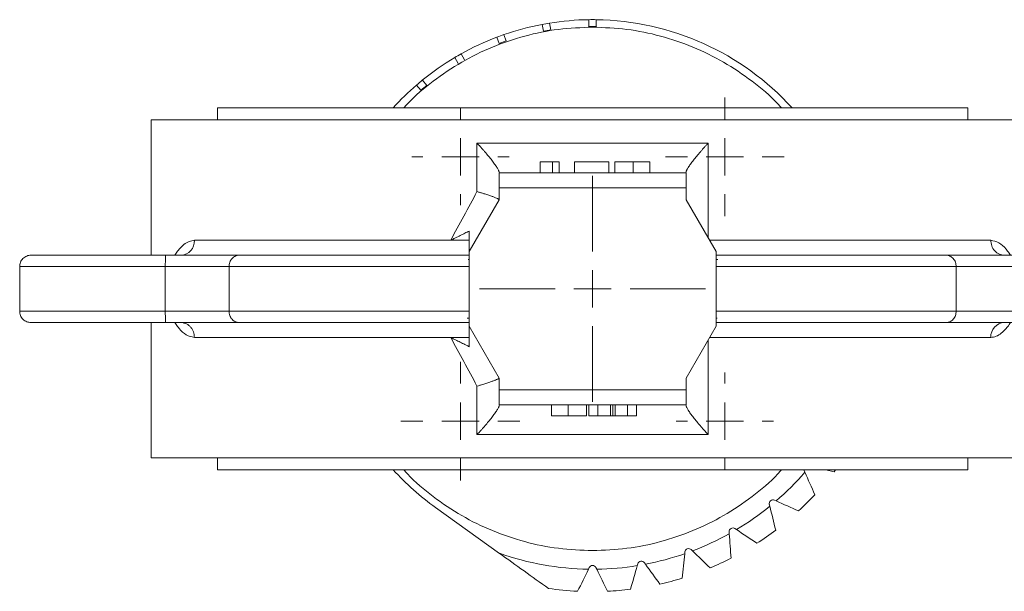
# Model space of a CAD drawing. Header units: millimetres. Extents: x 16 to 396, y -32 to 383.
# Tile 1 of 9: x 26 to 157, y -32 to 45. Entities that reach past the tile are written whole.
import ezdxf

# ---------------------------------------------------------------- set-up
doc = ezdxf.new("R2010")
doc.units = ezdxf.units.MM

# ---------------------------------------------------------------- blocks, each defined once
blk = doc.blocks.new('SW_CENTERMARKSYMBOL_3')
at = {"color": 0, "linetype": 'Continuous', "lineweight": 0}
for p, q in [((0, 5), (0, 7.935)), ((0, 0), (0, 2.5)), ((-5, 0), (-7.935, 0)), ((0, 0), (-2.5, 0)), ((0, 0), (0, -2.5)), ((0, 0), (2.5, 0)), ((5, 0), (7.935, 0)), ((0, -5), (0, -7.935))]:
    blk.add_line(p, q, dxfattribs=at)
blk = doc.blocks.new('SW_CENTERMARKSYMBOL_4')
at = {"color": 0, "linetype": 'Continuous', "lineweight": 0}
for p, q in [((0, 5), (0, 15.1)), ((0, 0), (0, 2.5)), ((-5, 0), (-15.1, 0)), ((0, 0), (-2.5, 0)), ((0, 0), (0, -2.5)), ((0, 0), (2.5, 0)), ((5, 0), (15.1, 0)), ((0, -5), (0, -15.1))]:
    blk.add_line(p, q, dxfattribs=at)
blk = doc.blocks.new('SW_CENTERMARKSYMBOL_5')
at = {"color": 0, "linetype": 'Continuous', "lineweight": 0}
for p, q in [((0, 5), (0, 6.5)), ((0, 0), (0, 2.5)), ((-5, 0), (-6.5, 0)), ((0, 0), (-2.5, 0)), ((0, 0), (0, -2.5)), ((0, 0), (2.5, 0)), ((5, 0), (6.5, 0)), ((0, -5), (0, -6.5))]:
    blk.add_line(p, q, dxfattribs=at)
blk = doc.blocks.new('SW_CENTERMARKSYMBOL_6')
at = {"color": 0, "linetype": 'Continuous', "lineweight": 0}
for p, q in [((0, 5), (0, 7.935)), ((0, 0), (0, 2.5)), ((-5, 0), (-7.935, 0)), ((0, 0), (-2.5, 0)), ((0, 0), (0, -2.5)), ((0, 0), (2.5, 0)), ((5, 0), (7.935, 0)), ((0, -5), (0, -7.935))]:
    blk.add_line(p, q, dxfattribs=at)
blk = doc.blocks.new('SW_CENTERMARKSYMBOL_7')
at = {"color": 0, "linetype": 'Continuous', "lineweight": 0}
for p, q in [((0, 5), (0, 6.5)), ((0, 0), (0, 2.5)), ((-5, 0), (-6.5, 0)), ((0, 0), (-2.5, 0)), ((0, 0), (0, -2.5)), ((0, 0), (2.5, 0)), ((5, 0), (6.5, 0)), ((0, -5), (0, -6.5))]:
    blk.add_line(p, q, dxfattribs=at)

msp = doc.modelspace()

# ---------------------------------------------------------------- linework, layer by layer
at = {"color": 7, "linetype": 'Continuous', "lineweight": 15}
for p, q in [((95.59, 43.95), (95.75, 43.06)), ((96.73, 43.24), (96.58, 44.12)), ((101.83, 44.58), (101.83, 43.68)), ((101.83, 43.68), (102.83, 43.68)), ((102.83, 43.68), (102.83, 44.58)), ((89.55, 42.24), (89.86, 41.4)), ((90.8, 41.74), (90.49, 42.58)), ((95.75, 43.06), (96.73, 43.24)), ((89.86, 41.4), (90.8, 41.74)), ((83.9, 39.51), (84.35, 38.73)), ((85.22, 39.23), (84.77, 40.01)), ((78.81, 35.84), (79.39, 35.15)), ((79.39, 35.15), (80.16, 35.79)), ((80.16, 35.79), (79.58, 36.48)), ((52.18, 32.79), (52.18, 31.19)), ((102.33, 32.79), (52.18, 32.79)), ((152.48, 32.79), (102.33, 32.79)), ((152.48, 31.19), (152.48, 32.79)), ((43.33, 31.19), (43.33, 13.09)), ((43.33, 31.19), (161.33, 31.19)), ((117.79, 28.09), (86.88, 28.09)), ((86.88, 28.09), (86.88, 21.59)), ((117.79, 15.4), (117.79, 28.09)), ((95.33, 25.59), (95.33, 24.09)), ((97.85, 25.59), (96.95, 25.59)), ((96.95, 25.59), (96.95, 24.09)), ((97.85, 25.59), (97.85, 24.09)), ((99.91, 25.59), (99.91, 24.09)), ((104.49, 25.59), (99.91, 25.59)), ((104.49, 25.59), (104.49, 24.09)), ((105.3, 25.59), (105.3, 24.09)), ((107.75, 25.59), (107.75, 24.09)), ((109.96, 25.59), (109.96, 24.09)), ((114.83, 24.09), (89.83, 24.09)), ((89.83, 22.09), (89.83, 20.51)), ((114.83, 22.09), (89.83, 22.09)), ((114.83, 20.51), (114.83, 22.09)), ((89.83, 20.51), (85.83, 13.59)), ((118.83, 13.59), (114.83, 20.51)), ((83.37, 15.09), (49.12, 15.09)), ((83.37, 15.09), (85.83, 15.09)), ((155.55, 15.09), (117.97, 15.09)), ((85.83, 13.59), (85.83, 3.59)), ((118.83, 3.59), (118.83, 13.59)), ((85.83, 12.52), (85.69, 12.51)), ((119.08, 12.51), (118.83, 12.52)), ((25.77, 11.59), (25.77, 5.59)), ((25.77, 11.59), (45.22, 11.59)), ((45.22, 11.59), (45.22, 5.59)), ((53.75, 11.59), (85.83, 11.59)), ((53.75, 5.59), (53.75, 11.59)), ((118.83, 11.59), (150.91, 11.59)), ((150.91, 11.59), (150.91, 5.59)), ((45.22, 5.59), (25.77, 5.59)), ((85.83, 5.59), (53.75, 5.59)), ((150.91, 5.59), (118.83, 5.59)), ((43.33, 4.09), (43.33, -14.01)), ((85.59, 4.67), (85.83, 4.65)), ((118.83, 4.65), (118.98, 4.66)), ((85.83, 3.59), (89.83, -3.34)), ((114.83, -3.34), (118.83, 3.59)), ((49.12, 2.09), (83.37, 2.09)), ((85.83, 2.09), (83.37, 2.09)), ((117.79, -10.91), (117.79, 1.77)), ((117.97, 2.09), (155.55, 2.09)), ((89.83, -3.34), (89.83, -4.91)), ((114.83, -4.91), (114.83, -3.34)), ((86.88, -4.41), (86.88, -10.91)), ((89.83, -4.91), (114.83, -4.91)), ((89.83, -6.91), (114.83, -6.91)), ((96.86, -8.41), (96.86, -6.91)), ((99.07, -8.41), (99.07, -6.91)), ((101.53, -8.41), (101.53, -6.91)), ((101.84, -8.41), (101.84, -6.91)), ((103.03, -8.41), (103.03, -6.91)), ((104.74, -8.41), (104.74, -6.91)), ((105.03, -6.91), (105.03, -8.41)), ((105.35, -6.91), (105.35, -8.41)), ((107.01, -8.41), (107.01, -6.91)), ((108.22, -8.41), (108.22, -6.91)), ((101.84, -8.41), (103.03, -8.41)), ((103.03, -8.41), (104.74, -8.41)), ((105.03, -8.41), (104.74, -8.41)), ((105.35, -8.41), (107.01, -8.41)), ((107.01, -8.41), (108.22, -8.41)), ((86.88, -10.91), (117.79, -10.91)), ((43.33, -14.01), (161.33, -14.01)), ((52.18, -14.01), (52.18, -15.61)), ((152.48, -15.61), (152.48, -14.01)), ((52.18, -15.61), (152.48, -15.61)), ((130.57, -15.61), (130.6, -15.72)), ((130.6, -15.72), (130.7, -15.94)), ((134.61, -15.88), (133.52, -15.61)), ((134.81, -15.61), (134.61, -15.88)), ((126.64, -19.68), (126.86, -19.78)), ((89.88, -26.79), (81.35, -20.67)), ((125.95, -20.26), (126.01, -20.49)), ((121.36, -23.47), (121.56, -23.61)), ((120.59, -23.92), (120.6, -24.16)), ((115.51, -26.29), (115.68, -26.46)), ((114.66, -26.6), (114.64, -26.84)), ((101.89, -28.69), (101.78, -28.91)), ((102.78, -28.69), (102.89, -28.91)), ((108.37, -28.21), (108.3, -28.44)), ((109.25, -28.05), (109.39, -28.24))]:
    msp.add_line(p, q, dxfattribs=at)
for centre, radius, start, end in [((102.33, 8.59), 36, 100.7958, 109.2042), ((102.33, 8.59), 36, 99.2042, 100.7958), ((102.33, 8.59), 36, 90.7958, 99.2042), ((102.33, 8.59), 36, 89.2042, 90.7958), ((102.33, 8.59), 36, 42.2388, 89.2042), ((102.33, 8.59), 36, 110.7958, 119.2042), ((102.33, 8.59), 36, 109.2042, 110.7958), ((102.33, 8.59), 36, 120.7958, 129.2042), ((102.33, 8.59), 36, 119.2042, 120.7958), ((102.33, 8.59), 36, 130.7958, 137.7612), ((102.33, 8.59), 36, 129.2042, 130.7958), ((47.21, 14.99), 1.91, 273.1033, 2.7987), ((157.46, 2.18), 1.91, 93.1033, 182.7987), ((102.33, 8.59), 36, 222.2388, 234.3504), ((102.33, 8.59), 37.5, 310.8474, 319.1526), ((126.44, -20.14), 0.5, 66.0671, 193.9329), ((102.33, 8.59), 40.5, 312.8306, 317.1694), ((102.33, 8.59), 37.5, 300.8474, 309.1526), ((121.08, -23.89), 0.5, 56.0671, 183.9329), ((102.33, 8.59), 37.5, 290.8474, 299.1526), ((102.33, 8.59), 40.5, 302.8306, 307.1694), ((115.16, -26.65), 0.5, 46.0671, 173.9329), ((102.33, 8.59), 37.5, 250.6106, 269.1526), ((102.33, 8.59), 37.5, 280.8474, 289.1526), ((102.33, 8.59), 40.5, 292.8306, 297.1694), ((102.33, -28.91), 0.5, 26.0671, 153.9329), ((102.33, 8.59), 37.5, 270.8474, 279.1526), ((108.85, -28.34), 0.5, 36.0671, 163.9329), ((102.33, 8.59), 40.5, 282.8306, 287.1694), ((102.33, 8.59), 40.5, 261.6165, 267.1694), ((102.33, 8.59), 40.5, 272.8306, 277.1694)]:
    msp.add_arc(centre, radius, start, end, dxfattribs=at)
for points, knots in [([(77.1, 32.79), (77.26, 32.97), (78.42, 34.31), (80.99, 36.41), (84.78, 38.99), (88.9, 41.01), (93.25, 42.48), (97.75, 43.41), (100.81, 43.53), (102.33, 43.59)], [0, 0, 0, 0, 0.025882, 0.188235, 0.350588, 0.512941, 0.675294, 0.837647, 1, 1, 1, 1]), ([(102.33, 43.59), (103.86, 43.53), (106.92, 43.41), (111.42, 42.48), (115.76, 41.01), (119.89, 38.99), (123.68, 36.41), (126.25, 34.31), (127.41, 32.97), (127.56, 32.79)], [0, 0, 0, 0, 0.162353, 0.324706, 0.487059, 0.649412, 0.811765, 0.974118, 1, 1, 1, 1]), ([(89.83, 24.2), (89.83, 24.21), (89.83, 24.23), (89.82, 24.28), (89.81, 24.33), (89.79, 24.39), (89.75, 24.48), (89.67, 24.62), (89.56, 24.82), (89.41, 25.04), (89.19, 25.36), (88.87, 25.79), (88.43, 26.33), (88.03, 26.8), (87.69, 27.19), (87.45, 27.47), (87.17, 27.77), (86.99, 27.97), (86.88, 28.09)], [0, 0, 0, 0, 0.02431, 0.04894, 0.073922, 0.099285, 0.125057, 0.186243, 0.250515, 0.311156, 0.375202, 0.500473, 0.624722, 0.749517, 0.808437, 0.874772, 0.926888, 1, 1, 1, 1]), ([(117.79, 28.09), (117.73, 28.02), (117.62, 27.91), (117.47, 27.75), (117.35, 27.61), (117.18, 27.43), (116.98, 27.19), (116.64, 26.8), (116.24, 26.33), (115.8, 25.79), (115.48, 25.36), (115.26, 25.04), (115.11, 24.82), (114.99, 24.62), (114.91, 24.47), (114.87, 24.35), (114.84, 24.26), (114.84, 24.22), (114.83, 24.2)], [0, 0, 0, 0, 0.039181, 0.073115, 0.101802, 0.125241, 0.191571, 0.250497, 0.375293, 0.499545, 0.624817, 0.688858, 0.749506, 0.813773, 0.874965, 0.91768, 0.959312, 1, 1, 1, 1]), ([(96.95, 25.59), (96.9, 25.59), (96.79, 25.59), (96.61, 25.59), (96.41, 25.59), (96.19, 25.59), (95.96, 25.59), (95.74, 25.59), (95.54, 25.59), (95.4, 25.59), (95.33, 25.59)], [0, 0, 0, 0, 0.11167, 0.232094, 0.362743, 0.502558, 0.641525, 0.771098, 0.890162, 1, 1, 1, 1]), ([(107.75, 25.59), (107.66, 25.59), (107.49, 25.59), (107.23, 25.59), (106.99, 25.59), (106.76, 25.59), (106.55, 25.59), (106.34, 25.59), (106.15, 25.59), (105.97, 25.59), (105.81, 25.59), (105.67, 25.59), (105.56, 25.59), (105.46, 25.59), (105.39, 25.59), (105.33, 25.59), (105.3, 25.59), (105.3, 25.59), (105.3, 25.59)], [0, 0, 0, 0, 0.056157, 0.110133, 0.162537, 0.213912, 0.265146, 0.31651, 0.369179, 0.423123, 0.479276, 0.538691, 0.601978, 0.670125, 0.74365, 0.82281, 0.908261, 1, 1, 1, 1]), ([(109.96, 25.59), (109.96, 25.59), (109.95, 25.59), (109.9, 25.59), (109.81, 25.59), (109.7, 25.59), (109.6, 25.59), (109.52, 25.59), (109.43, 25.59), (109.34, 25.59), (109.23, 25.59), (109.13, 25.59), (109.01, 25.59), (108.89, 25.59), (108.76, 25.59), (108.63, 25.59), (108.49, 25.59), (108.35, 25.59), (108.21, 25.59), (108.06, 25.59), (107.91, 25.59), (107.8, 25.59), (107.75, 25.59)], [0, 0, 0, 0, 0.088899, 0.17544, 0.261633, 0.34801, 0.390819, 0.432814, 0.473776, 0.514166, 0.554107, 0.594121, 0.63362, 0.673585, 0.71348, 0.75336, 0.792891, 0.833007, 0.873643, 0.914893, 0.95695, 1, 1, 1, 1]), ([(89.83, 24.09), (89.83, 24.09), (89.83, 24.03), (89.83, 23.83), (89.83, 23.69), (89.83, 23.32), (89.83, 23.09), (89.83, 22.61), (89.83, 22.35), (89.83, 22.09)], [0, 0, 0, 0, 0.25, 0.25, 0.5, 0.5, 0.75, 0.75, 1, 1, 1, 1]), ([(114.83, 22.09), (114.83, 22.35), (114.83, 22.61), (114.83, 23.09), (114.83, 23.32), (114.83, 23.69), (114.83, 23.83), (114.83, 24.03), (114.83, 24.09), (114.83, 24.09)], [0, 0, 0, 0, 0.25, 0.25, 0.5, 0.5, 0.75, 0.75, 1, 1, 1, 1]), ([(86.88, 21.59), (86.95, 21.57), (87.07, 21.53), (87.23, 21.48), (87.37, 21.44), (87.55, 21.39), (87.78, 21.32), (88.16, 21.2), (88.58, 21.07), (89.02, 20.91), (89.37, 20.78), (89.59, 20.68), (89.72, 20.62), (89.78, 20.58), (89.83, 20.54), (89.83, 20.53), (89.83, 20.52)], [0, 0, 0, 0, 0.038936, 0.072777, 0.101523, 0.125174, 0.191211, 0.250415, 0.381944, 0.500197, 0.628678, 0.750041, 0.813908, 0.876839, 0.938861, 1, 1, 1, 1]), ([(83.37, 15.09), (83.45, 15.12), (83.66, 15.23), (84.09, 15.44), (84.54, 15.67), (84.95, 15.87), (85.26, 16.03), (85.55, 16.18), (85.74, 16.27), (85.83, 16.32)], [0, 0, 0, 0, 0.091411, 0.250418, 0.499917, 0.631889, 0.749387, 0.880384, 1, 1, 1, 1]), ([(85.83, 13.59), (85.83, 13.59), (85.83, 13.59), (85.83, 13.6), (85.83, 13.62), (85.83, 13.66), (85.83, 13.73), (85.83, 13.87), (85.83, 14.12), (85.83, 14.49), (85.83, 14.91), (85.83, 15.36), (85.83, 15.83), (85.83, 16.15), (85.83, 16.32)], [0, 0, 0, 0, 0.031525, 0.062838, 0.09407, 0.125351, 0.18755, 0.251035, 0.370552, 0.501213, 0.621247, 0.75101, 0.871688, 1, 1, 1, 1]), ([(155.55, 15.09), (155.55, 14.85), (155.59, 14.6), (155.76, 14.1), (155.9, 13.87), (156.25, 13.48), (156.47, 13.32), (156.91, 13.13), (157.14, 13.09), (157.35, 13.09)], [0, 0, 0, 0, 0.25, 0.25, 0.5, 0.5, 0.75, 0.75, 1, 1, 1, 1]), ([(25.77, 11.59), (25.77, 11.76), (25.8, 11.95), (25.94, 12.32), (26.06, 12.5), (26.35, 12.79), (26.53, 12.91), (26.9, 13.05), (27.09, 13.09), (27.27, 13.09)], [0, 0, 0, 0, 0.25, 0.25, 0.5, 0.5, 0.75, 0.75, 1, 1, 1, 1]), ([(45.26, 13.09), (44.19, 13.09), (43.08, 13.09), (40.84, 13.09), (39.7, 13.09), (37.49, 13.09), (36.4, 13.09), (34.35, 13.09), (33.38, 13.09), (31.63, 13.09), (30.85, 13.09), (29.52, 13.09), (28.96, 13.09), (28.09, 13.09), (27.77, 13.09), (27.36, 13.09), (27.27, 13.09), (27.27, 13.09)], [0, 0, 0, 0, 0.125, 0.125, 0.25, 0.25, 0.375, 0.375, 0.5, 0.5, 0.625, 0.625, 0.75, 0.75, 0.875, 0.875, 1, 1, 1, 1]), ([(45.22, 11.59), (45.22, 11.76), (45.23, 11.95), (45.23, 12.32), (45.23, 12.5), (45.24, 12.79), (45.25, 12.91), (45.26, 13.05), (45.26, 13.09), (45.26, 13.09)], [0, 0, 0, 0, 0.25, 0.25, 0.5, 0.5, 0.75, 0.75, 1, 1, 1, 1]), ([(55.07, 13.09), (54.62, 13.09), (54.04, 13.09), (52.66, 13.09), (51.86, 13.09), (50.1, 13.09), (49.15, 13.09), (47.21, 13.09), (46.22, 13.09), (45.26, 13.09)], [0, 0, 0, 0, 0.25, 0.25, 0.5, 0.5, 0.75, 0.75, 1, 1, 1, 1]), ([(53.75, 11.59), (53.75, 11.76), (53.78, 11.95), (53.91, 12.32), (54.01, 12.5), (54.27, 12.79), (54.43, 12.91), (54.75, 13.05), (54.92, 13.09), (55.07, 13.09)], [0, 0, 0, 0, 0.25, 0.25, 0.5, 0.5, 0.75, 0.75, 1, 1, 1, 1]), ([(85.83, 13.09), (84.85, 13.09), (83.74, 13.09), (81.26, 13.09), (79.89, 13.09), (76.99, 13.09), (75.44, 13.09), (72.28, 13.09), (70.67, 13.09), (67.51, 13.09), (65.97, 13.09), (63.09, 13.09), (61.74, 13.09), (59.34, 13.09), (58.27, 13.09), (56.45, 13.09), (55.69, 13.09), (55.07, 13.09)], [0, 0, 0, 0, 0.125, 0.125, 0.25, 0.25, 0.375, 0.375, 0.5, 0.5, 0.625, 0.625, 0.75, 0.75, 0.875, 0.875, 1, 1, 1, 1]), ([(149.59, 13.09), (148.98, 13.09), (148.22, 13.09), (146.4, 13.09), (145.33, 13.09), (142.93, 13.09), (141.58, 13.09), (138.7, 13.09), (137.16, 13.09), (134, 13.09), (132.39, 13.09), (129.23, 13.09), (127.68, 13.09), (124.77, 13.09), (123.41, 13.09), (120.93, 13.09), (119.82, 13.09), (118.83, 13.09)], [0, 0, 0, 0, 0.125, 0.125, 0.25, 0.25, 0.375, 0.375, 0.5, 0.5, 0.625, 0.625, 0.75, 0.75, 0.875, 0.875, 1, 1, 1, 1]), ([(150.91, 11.59), (150.91, 11.76), (150.89, 11.95), (150.76, 12.32), (150.66, 12.5), (150.4, 12.79), (150.24, 12.91), (149.92, 13.05), (149.75, 13.09), (149.59, 13.09)], [0, 0, 0, 0, 0.25, 0.25, 0.5, 0.5, 0.75, 0.75, 1, 1, 1, 1]), ([(159.4, 13.09), (158.44, 13.09), (157.45, 13.09), (155.51, 13.09), (154.57, 13.09), (152.81, 13.09), (152.01, 13.09), (150.63, 13.09), (150.05, 13.09), (149.59, 13.09)], [0, 0, 0, 0, 0.25, 0.25, 0.5, 0.5, 0.75, 0.75, 1, 1, 1, 1]), ([(45.22, 11.59), (46.06, 11.59), (46.92, 11.59), (48.61, 11.59), (49.43, 11.59), (50.96, 11.59), (51.65, 11.59), (52.85, 11.59), (53.36, 11.59), (53.75, 11.59)], [0, 0, 0, 0, 0.25, 0.25, 0.5, 0.5, 0.75, 0.75, 1, 1, 1, 1]), ([(150.91, 11.59), (151.31, 11.59), (151.81, 11.59), (153.02, 11.59), (153.71, 11.59), (155.24, 11.59), (156.06, 11.59), (157.75, 11.59), (158.61, 11.59), (159.44, 11.59)], [0, 0, 0, 0, 0.25, 0.25, 0.5, 0.5, 0.75, 0.75, 1, 1, 1, 1]), ([(27.27, 4.09), (27.09, 4.09), (26.9, 4.12), (26.53, 4.26), (26.35, 4.38), (26.06, 4.67), (25.94, 4.85), (25.8, 5.22), (25.77, 5.41), (25.77, 5.59)], [0, 0, 0, 0, 0.25, 0.25, 0.5, 0.5, 0.75, 0.75, 1, 1, 1, 1]), ([(53.75, 5.59), (53.36, 5.59), (52.85, 5.59), (51.65, 5.59), (50.96, 5.59), (49.43, 5.59), (48.61, 5.59), (46.92, 5.59), (46.06, 5.59), (45.22, 5.59)], [0, 0, 0, 0, 0.25, 0.25, 0.5, 0.5, 0.75, 0.75, 1, 1, 1, 1]), ([(45.26, 4.09), (45.26, 4.09), (45.26, 4.12), (45.25, 4.26), (45.24, 4.38), (45.23, 4.67), (45.23, 4.85), (45.23, 5.22), (45.22, 5.41), (45.22, 5.59)], [0, 0, 0, 0, 0.25, 0.25, 0.5, 0.5, 0.75, 0.75, 1, 1, 1, 1]), ([(55.07, 4.09), (54.92, 4.09), (54.75, 4.12), (54.43, 4.26), (54.27, 4.38), (54.01, 4.67), (53.91, 4.85), (53.78, 5.22), (53.75, 5.41), (53.75, 5.59)], [0, 0, 0, 0, 0.25, 0.25, 0.5, 0.5, 0.75, 0.75, 1, 1, 1, 1]), ([(149.59, 4.09), (149.75, 4.09), (149.92, 4.12), (150.24, 4.26), (150.4, 4.38), (150.66, 4.67), (150.76, 4.85), (150.89, 5.22), (150.91, 5.41), (150.91, 5.59)], [0, 0, 0, 0, 0.25, 0.25, 0.5, 0.5, 0.75, 0.75, 1, 1, 1, 1]), ([(159.44, 5.59), (158.61, 5.59), (157.75, 5.59), (156.06, 5.59), (155.24, 5.59), (153.71, 5.59), (153.02, 5.59), (151.81, 5.59), (151.31, 5.59), (150.91, 5.59)], [0, 0, 0, 0, 0.25, 0.25, 0.5, 0.5, 0.75, 0.75, 1, 1, 1, 1]), ([(45.26, 4.09), (45.13, 4.09), (44.85, 4.09), (44.43, 4.09), (44.02, 4.09), (43.6, 4.09), (43.19, 4.09), (42.78, 4.09), (42.37, 4.09), (41.52, 4.09), (40.24, 4.09), (38.85, 4.09), (37.76, 4.09), (36.67, 4.09), (35.35, 4.09), (33.86, 4.09), (32.49, 4.09), (31.25, 4.09), (30.16, 4.09), (29.4, 4.09), (28.87, 4.09), (28.41, 4.09), (27.94, 4.09), (27.61, 4.09), (27.43, 4.09), (27.33, 4.09), (27.28, 4.09), (27.27, 4.09), (27.27, 4.09)], [0, 0, 0, 0, 0.014626, 0.02923, 0.04382, 0.058403, 0.072986, 0.087578, 0.102185, 0.116814, 0.178575, 0.240355, 0.272237, 0.304139, 0.368873, 0.43427, 0.500004, 0.565737, 0.631134, 0.695869, 0.727751, 0.759653, 0.821414, 0.883193, 0.912421, 0.941592, 0.970765, 1, 1, 1, 1]), ([(55.07, 4.09), (55.03, 4.09), (54.93, 4.09), (54.78, 4.09), (54.63, 4.09), (54.47, 4.09), (54.21, 4.09), (53.85, 4.09), (53.35, 4.09), (52.82, 4.09), (52.05, 4.09), (51, 4.09), (49.86, 4.09), (48.91, 4.09), (48.19, 4.09), (47.46, 4.09), (46.81, 4.09), (46.24, 4.09), (45.75, 4.09), (45.43, 4.09), (45.26, 4.09)], [0, 0, 0, 0, 0.0242598, 0.0484996, 0.0727351, 0.0969819, 0.1212558, 0.1834427, 0.245674, 0.3089674, 0.372306, 0.5000028, 0.6276997, 0.6909931, 0.7543317, 0.8165186, 0.8787499, 0.919169, 0.9595614, 1, 1, 1, 1]), ([(85.83, 4.09), (85.73, 4.09), (85.53, 4.09), (85.22, 4.09), (84.91, 4.09), (84.59, 4.09), (84.09, 4.09), (83.4, 4.09), (82.49, 4.09), (81.54, 4.09), (80.2, 4.09), (78.43, 4.09), (76.19, 4.09), (73.85, 4.09), (71.47, 4.09), (69.08, 4.09), (66.75, 4.09), (64.52, 4.09), (62.43, 4.09), (60.53, 4.09), (59.1, 4.09), (58.07, 4.09), (57.36, 4.09), (56.71, 4.09), (56.17, 4.09), (55.74, 4.09), (55.4, 4.09), (55.18, 4.09), (55.07, 4.09)], [0, 0, 0, 0, 0.011177, 0.022348, 0.033518, 0.044692, 0.055873, 0.085019, 0.114179, 0.144457, 0.174748, 0.237312, 0.301584, 0.367194, 0.433718, 0.500695, 0.567646, 0.634091, 0.699573, 0.763675, 0.82603, 0.856188, 0.88636, 0.915375, 0.944405, 0.962937, 0.981462, 1, 1, 1, 1]), ([(149.59, 4.09), (149.53, 4.09), (149.4, 4.09), (149.2, 4.09), (149, 4.09), (148.78, 4.09), (148.44, 4.09), (147.96, 4.09), (147.31, 4.09), (146.6, 4.09), (145.56, 4.09), (144.14, 4.09), (142.23, 4.09), (140.15, 4.09), (137.92, 4.09), (135.59, 4.09), (133.2, 4.09), (130.81, 4.09), (128.48, 4.09), (126.24, 4.09), (124.47, 4.09), (123.13, 4.09), (122.18, 4.09), (121.27, 4.09), (120.51, 4.09), (119.87, 4.09), (119.34, 4.09), (119, 4.09), (118.83, 4.09)], [0, 0, 0, 0, 0.011121, 0.022237, 0.033352, 0.04447, 0.055596, 0.084612, 0.113641, 0.143799, 0.173972, 0.236327, 0.300428, 0.365911, 0.432356, 0.499306, 0.566284, 0.632807, 0.698417, 0.76269, 0.825254, 0.855531, 0.885822, 0.914968, 0.944129, 0.962753, 0.98137, 1, 1, 1, 1]), ([(159.4, 4.09), (159.31, 4.09), (159.11, 4.09), (158.82, 4.09), (158.53, 4.09), (158.24, 4.09), (157.8, 4.09), (157.21, 4.09), (156.48, 4.09), (155.76, 4.09), (154.81, 4.09), (153.67, 4.09), (152.62, 4.09), (151.85, 4.09), (151.32, 4.09), (150.82, 4.09), (150.41, 4.09), (150.09, 4.09), (149.83, 4.09), (149.67, 4.09), (149.59, 4.09)], [0, 0, 0, 0, 0.02426, 0.0485, 0.072735, 0.096982, 0.121256, 0.183443, 0.245674, 0.308967, 0.372306, 0.500003, 0.6277, 0.690993, 0.754332, 0.816519, 0.87875, 0.919169, 0.959561, 1, 1, 1, 1]), ([(85.83, 0.85), (85.83, 0.94), (85.83, 1.1), (85.83, 1.35), (85.83, 1.58), (85.83, 1.89), (85.83, 2.26), (85.83, 2.68), (85.83, 3.05), (85.83, 3.3), (85.83, 3.44), (85.83, 3.53), (85.83, 3.58), (85.83, 3.58), (85.83, 3.59)], [0, 0, 0, 0, 0.064915, 0.127881, 0.188988, 0.248332, 0.377241, 0.496807, 0.628185, 0.748305, 0.811384, 0.873446, 0.936491, 1, 1, 1, 1]), ([(85.83, 0.85), (85.77, 0.88), (85.65, 0.95), (85.45, 1.04), (85.22, 1.16), (84.95, 1.3), (84.54, 1.5), (84.09, 1.73), (83.66, 1.94), (83.45, 2.05), (83.37, 2.09)], [0, 0, 0, 0, 0.078479, 0.162023, 0.250619, 0.368117, 0.500088, 0.749584, 0.90859, 1, 1, 1, 1]), ([(89.83, -3.35), (89.83, -3.35), (89.83, -3.36), (89.82, -3.38), (89.8, -3.4), (89.77, -3.42), (89.73, -3.44), (89.68, -3.47), (89.57, -3.52), (89.37, -3.61), (89.02, -3.74), (88.58, -3.89), (88.16, -4.03), (87.78, -4.15), (87.51, -4.23), (87.21, -4.32), (87, -4.38), (86.88, -4.41)], [0, 0, 0, 0, 0.034849, 0.069981, 0.105403, 0.14112, 0.177135, 0.213455, 0.250083, 0.371464, 0.499972, 0.618212, 0.749741, 0.808892, 0.874888, 0.927281, 1, 1, 1, 1]), ([(89.83, -4.91), (89.83, -5.18), (89.83, -5.44), (89.83, -5.92), (89.83, -6.14), (89.83, -6.51), (89.83, -6.66), (89.83, -6.86), (89.83, -6.91), (89.83, -6.91)], [0, 0, 0, 0, 0.25, 0.25, 0.5, 0.5, 0.75, 0.75, 1, 1, 1, 1]), ([(114.83, -6.91), (114.83, -6.91), (114.83, -6.86), (114.83, -6.66), (114.83, -6.51), (114.83, -6.14), (114.83, -5.92), (114.83, -5.44), (114.83, -5.18), (114.83, -4.91)], [0, 0, 0, 0, 0.25, 0.25, 0.5, 0.5, 0.75, 0.75, 1, 1, 1, 1]), ([(86.88, -10.91), (86.94, -10.85), (87.05, -10.74), (87.19, -10.58), (87.32, -10.44), (87.49, -10.25), (87.69, -10.02), (88.03, -9.63), (88.43, -9.16), (88.87, -8.61), (89.19, -8.18), (89.41, -7.87), (89.56, -7.65), (89.67, -7.45), (89.75, -7.29), (89.8, -7.18), (89.83, -7.09), (89.83, -7.04), (89.83, -7.02)], [0, 0, 0, 0, 0.039182, 0.073116, 0.101802, 0.125241, 0.19157, 0.250497, 0.375293, 0.499545, 0.624817, 0.688858, 0.749506, 0.813773, 0.874965, 0.91768, 0.959313, 1, 1, 1, 1]), ([(114.83, -7.02), (114.83, -7.04), (114.84, -7.06), (114.85, -7.11), (114.86, -7.16), (114.88, -7.22), (114.92, -7.31), (114.99, -7.45), (115.11, -7.65), (115.26, -7.87), (115.48, -8.18), (115.8, -8.61), (116.24, -9.16), (116.64, -9.63), (116.98, -10.02), (117.22, -10.3), (117.5, -10.6), (117.68, -10.8), (117.79, -10.91)], [0, 0, 0, 0, 0.02431, 0.04894, 0.073922, 0.099285, 0.125057, 0.186243, 0.250515, 0.311156, 0.375202, 0.500473, 0.624722, 0.749517, 0.808437, 0.874772, 0.926888, 1, 1, 1, 1]), ([(96.86, -8.41), (96.86, -8.41), (96.87, -8.41), (96.93, -8.41), (97.01, -8.41), (97.12, -8.41), (97.22, -8.41), (97.3, -8.41), (97.39, -8.41), (97.48, -8.41), (97.59, -8.41), (97.7, -8.41), (97.81, -8.41), (97.93, -8.41), (98.06, -8.41), (98.19, -8.41), (98.33, -8.41), (98.47, -8.41), (98.61, -8.41), (98.76, -8.41), (98.92, -8.41), (99.02, -8.41), (99.07, -8.41)], [0, 0, 0, 0, 0.088899, 0.17544, 0.261633, 0.34801, 0.390819, 0.432814, 0.473776, 0.514166, 0.554107, 0.594121, 0.63362, 0.673585, 0.71348, 0.75336, 0.792891, 0.833007, 0.873643, 0.914893, 0.95695, 1, 1, 1, 1]), ([(99.07, -8.41), (99.16, -8.41), (99.33, -8.41), (99.59, -8.41), (99.83, -8.41), (100.06, -8.41), (100.28, -8.41), (100.48, -8.41), (100.67, -8.41), (100.85, -8.41), (101.01, -8.41), (101.15, -8.41), (101.27, -8.41), (101.36, -8.41), (101.44, -8.41), (101.49, -8.41), (101.52, -8.41), (101.52, -8.41), (101.53, -8.41)], [0, 0, 0, 0, 0.056157, 0.110133, 0.162537, 0.213912, 0.265146, 0.31651, 0.369179, 0.423123, 0.479276, 0.538691, 0.601978, 0.670125, 0.74365, 0.82281, 0.908261, 1, 1, 1, 1]), ([(105.35, -8.41), (105.33, -8.41), (105.27, -8.41), (105.19, -8.41), (105.11, -8.41), (105.05, -8.41), (105.03, -8.41)], [0, 0, 0, 0, 0.25, 0.499997, 0.75, 1, 1, 1, 1]), ([(102.33, -26.41), (100.81, -26.36), (97.75, -26.24), (93.25, -25.31), (88.9, -23.84), (84.78, -21.82), (80.99, -19.24), (78.42, -17.14), (77.26, -15.8), (77.1, -15.61)], [0, 0, 0, 0, 0.162353, 0.324706, 0.487059, 0.649412, 0.811765, 0.974118, 1, 1, 1, 1]), ([(127.56, -15.61), (127.41, -15.8), (126.25, -17.14), (123.68, -19.24), (119.89, -21.82), (115.76, -23.84), (111.42, -25.31), (106.92, -26.24), (103.86, -26.36), (102.33, -26.41)], [0, 0, 0, 0, 0.025882, 0.188235, 0.350588, 0.512941, 0.675294, 0.837647, 1, 1, 1, 1]), ([(89.88, -26.79), (90.98, -27.57), (92.08, -28.36), (94.26, -29.93), (95.35, -30.71), (96.43, -31.48)], [0, 0, 0, 0, 0.5, 0.5, 1, 1, 1, 1])]:
    msp.add_open_spline(points, degree=3, knots=knots, dxfattribs=at)
for points in [[(86.88, 21.59), (85.7, 19.4), (84.53, 17.23), (83.37, 15.09)], [(83.37, 2.09), (84.53, -0.06), (85.7, -2.23), (86.88, -4.41)], [(132.04, -18.95), (131.59, -17.95), (131.15, -16.94), (130.7, -15.94)], [(126.8, -23.69), (126.54, -22.62), (126.28, -21.56), (126.01, -20.49)], [(129.87, -21.12), (128.87, -20.67), (127.86, -20.23), (126.86, -19.78)], [(124.29, -25.44), (123.38, -24.83), (122.47, -24.22), (121.56, -23.61)], [(120.83, -27.44), (120.75, -26.35), (120.68, -25.26), (120.6, -24.16)], [(114.29, -30.11), (114.41, -29.02), (114.52, -27.93), (114.64, -26.84)], [(118.05, -28.74), (117.26, -27.98), (116.47, -27.22), (115.68, -26.46)], [(100.33, -31.86), (100.82, -30.88), (101.3, -29.9), (101.78, -28.91)], [(104.33, -31.86), (103.85, -30.88), (103.37, -29.9), (102.89, -28.91)], [(107.39, -31.6), (107.69, -30.54), (108, -29.49), (108.3, -28.44)], [(111.33, -30.9), (110.68, -30.02), (110.04, -29.13), (109.39, -28.24)]]:
    msp.add_open_spline(points, degree=3, dxfattribs=at)
at = {"color": 8, "linetype": 'Continuous', "lineweight": 15}
for points, knots in [([(49.12, 15.09), (48.87, 15.05), (48.38, 14.98), (47.7, 14.53), (47.13, 13.97), (46.73, 13.47), (46.54, 13.18), (46.48, 13.09)], [0, 0, 0, 0, 0.235125, 0.477821, 0.728481, 0.90996, 1, 1, 1, 1]), ([(158.19, 13.09), (158.13, 13.18), (157.94, 13.47), (157.45, 14.08), (156.67, 14.85), (155.92, 15.01), (155.55, 15.09)], [0, 0, 0, 0, 0.090102, 0.271706, 0.636337, 1, 1, 1, 1]), ([(46.48, 4.09), (46.54, 3.99), (46.73, 3.7), (47.22, 3.1), (48, 2.32), (48.74, 2.17), (49.12, 2.09)], [0, 0, 0, 0, 0.090102, 0.271706, 0.636337, 1, 1, 1, 1]), ([(49.12, 2.09), (49.09, 2.34), (49.06, 2.72), (48.83, 3.19), (48.6, 3.51), (48.31, 3.77), (48, 3.97), (47.77, 4), (47.66, 4.01)], [0, 0, 0, 0, 0.272998, 0.419957, 0.570036, 0.720114, 0.867074, 1, 1, 1, 1]), ([(155.55, 2.09), (155.79, 2.12), (156.29, 2.19), (156.97, 2.64), (157.53, 3.2), (157.94, 3.7), (158.13, 3.99), (158.19, 4.09)], [0, 0, 0, 0, 0.235125, 0.477821, 0.728481, 0.90996, 1, 1, 1, 1])]:
    msp.add_open_spline(points, degree=3, knots=knots, dxfattribs=at)

# ---------------------------------------------------------------- block references
at = {"color": 7, "linetype": 'Continuous', "lineweight": 0}
for name, p in [('SW_CENTERMARKSYMBOL_3', (120.01, 26.26)), ('SW_CENTERMARKSYMBOL_5', (84.66, 26.26)), ('SW_CENTERMARKSYMBOL_4', (102.33, 8.59)), ('SW_CENTERMARKSYMBOL_6', (84.66, -9.09)), ('SW_CENTERMARKSYMBOL_7', (120.01, -9.09))]:
    msp.add_blockref(name, p, dxfattribs=at)

doc.saveas('drawing.dxf')
